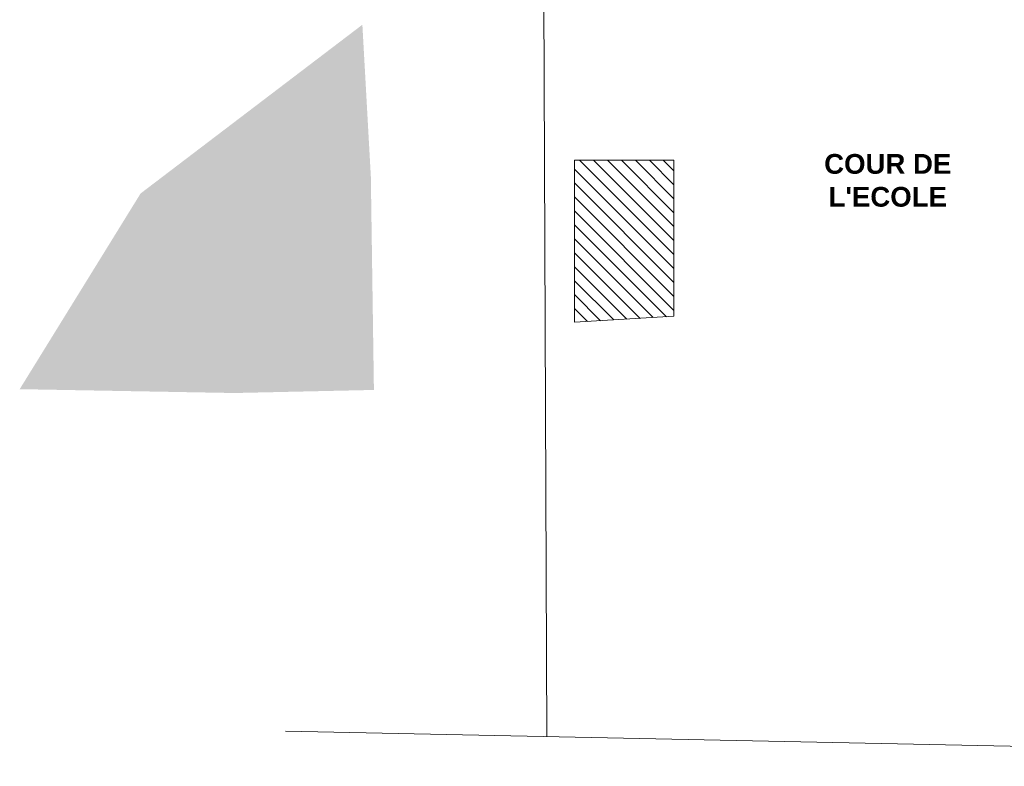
# Model space of a CAD drawing. Extents: x -155768 to 32626, y 53734 to 472609.
# Tile 1 of 33: x -149593 to -109679, y 58370 to 88618. Entities that reach past the tile are written whole.
import ezdxf

# ---------------------------------------------------------------- set-up
doc = ezdxf.new("R2010")
doc.units = 0
doc.header["$MEASUREMENT"] = 0
for name, color, linetype in [('Bâti Existant', 7, 'Continuous'), ('Limites', 7, 'Continuous'), ('Mobiliers', 7, 'Continuous'), ('Texte 2D', 7, 'Continuous')]:
    doc.layers.add(name, color=color, linetype=linetype)
doc.styles.add('STYLE_GENERE_4', font='arialbd.ttf')
pattern_1 = [(135, (-376876.7, 138313.6), (-282.8427, -282.8427), [])]

msp = doc.modelspace()

# ---------------------------------------------------------------- hatches: boundary and pattern name
at = {"layer": 'Bâti Existant', "linetype": 'Continuous', "lineweight": 20}
h = msp.add_hatch(dxfattribs=at)
h.set_pattern_fill('HACH_LARGE', color=59, angle=90, style=0, pattern_type=2)
h.set_pattern_definition(pattern_1)
h.paths.add_polyline_path([(-127102.081, 76359.729), (-123069.849, 76600.909), (-123069.849, 82928.94), (-127102.081, 82928.94)])
h = msp.add_hatch(dxfattribs=at)
h.set_pattern_fill('HACH_LARGE', color=59, angle=90, style=0, pattern_type=2)
h.set_pattern_definition(pattern_1)
h.paths.add_polyline_path([(-127102.081, 76359.729), (-123069.849, 76600.909), (-123069.849, 82928.94), (-127102.081, 82928.94)])
at = {"layer": 'Mobiliers', "linetype": 'Continuous', "lineweight": 60}
msp.add_hatch(color=255, dxfattribs=at).paths.add_polyline_path([(-149592.904, 73649.397), (-144691.838, 81578.509), (-135701.348, 88415.028), (-135357.961, 82265.283), (-135233.093, 73618.18), (-140883.366, 73493.312)], flags=0)

# ---------------------------------------------------------------- linework, layer by layer
at = {"layer": 'Bâti Existant', "color": 59, "linetype": 'Continuous', "lineweight": 20, "flags": 128}
msp.add_lwpolyline([(-127102.081, 76359.729), (-123069.849, 76600.909), (-123069.849, 82928.94), (-127102.081, 82928.94)], close=True, dxfattribs=at)
msp.add_lwpolyline([(-127102.081, 76359.729), (-123069.849, 76600.909), (-123069.849, 82928.94), (-127102.081, 82928.94)], close=True, dxfattribs=at)
at = {"layer": 'Limites', "color": 59, "linetype": 'Continuous', "lineweight": 20}
for p, q in [((-128348.274, 89891.018), (-128230.387, 59573.758)), ((-69950.926, 58369.962), (-138814.678, 59798.429))]:
    msp.add_line(p, q, dxfattribs=at)

# ---------------------------------------------------------------- texts
at = {"layer": 'Texte 2D', "linetype": 'Continuous', "insert": (-114403.815, 82104.637), "char_height": 800, "width": 6960.57478, "attachment_point": 5, "style": 'STYLE_GENERE_4'}
msp.add_mtext("{COUR DE L'ECOLE}", dxfattribs=at)

doc.saveas('drawing.dxf')
